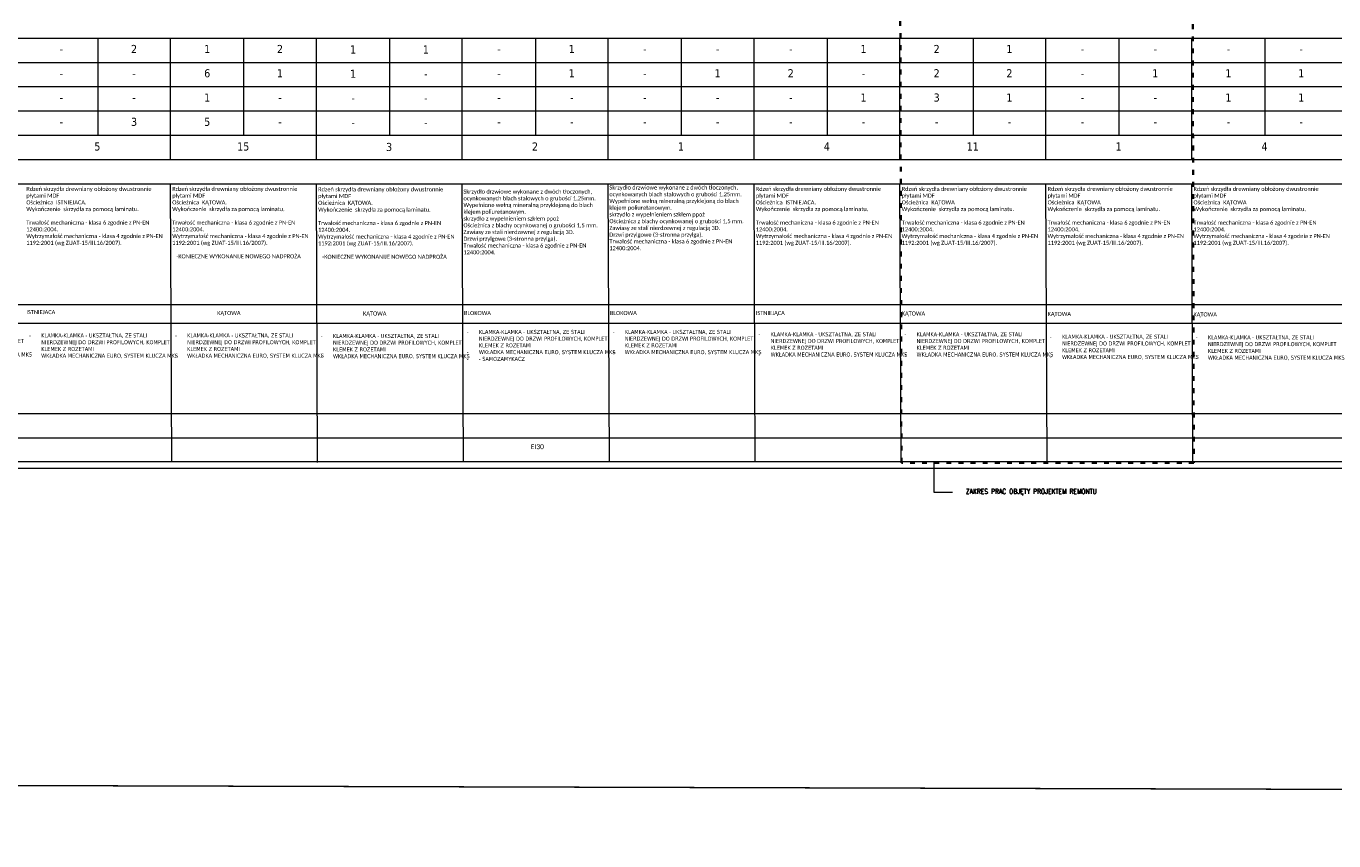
# Model space of a CAD drawing. Header units: millimetres. Extents: x 23192 to 149900, y -396339 to -79279.
# Tile 58 of 136: x 70063 to 73298, y -213391 to -211377. Entities that reach past the tile are written whole.
import ezdxf

# ---------------------------------------------------------------- set-up
doc = ezdxf.new("R2010")
doc.units = ezdxf.units.MM
doc.linetypes.add('ACAD_ISO03W100', pattern=[30, 12, -18])
doc.layers.get('0').update_dxf_attribs({"lineweight": 0})
doc.layers.add('!! ASSA ABLOY', color=2, linetype='Continuous')
doc.layers.add('0_LEGENDA', color=7, linetype='Continuous', lineweight=13)
doc.layers.add('A_wymiarowanie n', color=10, linetype='Continuous', lineweight=9)
doc.styles.add('ARIAL', font='tahoma.ttf')
doc.styles.add('SIMPLEX', font='simplex.shx', dxfattribs={"width": 0.77})
doc.styles.get("Standard").update_dxf_attribs({"font": 'arial.ttf', "height": 25})

msp = doc.modelspace()

# ---------------------------------------------------------------- linework, layer by layer
at = {"layer": '0_LEGENDA', "linetype": 'ByBlock', "ltscale": 5}
for p, q in [((67487.721, -211406.755), (76924.573, -211406.749)), ((70239.922, -211406.755), (70239.922, -211646.755)), ((70419.923, -211706.754), (70419.923, -211406.754)), ((70600.806, -211406.754), (70600.806, -211646.754)), ((70780.803, -211707.909), (70780.803, -211407.909)), ((70961.686, -211407.909), (70961.686, -211647.909)), ((71141.686, -211706.755), (71141.686, -211406.755)), ((71322.57, -211406.755), (71322.57, -211646.755)), ((71502.57, -211706.755), (71502.57, -211406.755)), ((71683.453, -211406.755), (71683.453, -211646.755)), ((71863.453, -211706.755), (71863.454, -211406.755)), ((72044.337, -211406.755), (72044.337, -211646.755)), ((72224.337, -211706.755), (72224.337, -211406.755)), ((72405.221, -211406.755), (72405.221, -211646.755)), ((72585.221, -211706.755), (72585.221, -211406.755)), ((72766.104, -211406.755), (72766.104, -211646.755)), ((72946.104, -211706.755), (72946.104, -211406.755)), ((73126.988, -211406.755), (73126.988, -211646.755)), ((67487.721, -211466.755), (76924.517, -211466.749)), ((67487.721, -211466.755), (76924.517, -211466.753)), ((67487.721, -211526.755), (76924.461, -211526.749)), ((67487.721, -211526.755), (76924.461, -211526.753)), ((67487.721, -211586.755), (76924.405, -211586.749)), ((67487.721, -211646.755), (76924.348, -211646.749)), ((67487.721, -211706.755), (76924.292, -211706.749)), ((67487.721, -211706.755), (76924.292, -211706.749)), ((67487.721, -211706.755), (76924.292, -211706.749)), ((67487.721, -211766.755), (76924.236, -211766.749)), ((70423.067, -212454.652), (70419.923, -211766.754)), ((70783.947, -212455.806), (70780.803, -211767.909)), ((71144.83, -212454.652), (71141.686, -211766.755)), ((71505.714, -212454.652), (71502.57, -211766.755)), ((71866.598, -212454.652), (71863.453, -211766.755)), ((72227.481, -212454.652), (72224.337, -211766.755)), ((72588.365, -212454.652), (72585.221, -211766.755)), ((72949.249, -212454.652), (72946.104, -211766.755)), ((67487.721, -212065.173), (76923.956, -212065.168)), ((67490.865, -212111.217), (76929.483, -212111.594)), ((67490.781, -212334.652), (76929.274, -212334.642)), ((67490.781, -212334.652), (76929.274, -212334.646)), ((67490.781, -212394.652), (76929.218, -212394.642)), ((67490.781, -212394.652), (76929.218, -212394.647))]:
    msp.add_line(p, q, dxfattribs=at)
at = {"layer": '0_LEGENDA'}
for points in [[(76925.743, -210159.522), (67472.722, -210159.421), (67475.781, -212469.617), (76943.365, -212469.693)], [(76929.162, -212454.649), (67490.781, -212454.652), (67487.721, -210174.456), (76925.729, -210174.459)], [(72307.953, -212454.652), (72307.953, -212529.42), (72307.953, -212529.42), (72307.953, -212529.42), (72354.284, -212529.42), (72354.284, -212529.42)]]:
    msp.add_lwpolyline(points, dxfattribs=at)
at = {"layer": '0_LEGENDA', "linetype": 'ACAD_ISO03W100', "lineweight": 35}
msp.add_lwpolyline([(72222.337, -210172.458), (72945.584, -210172.458), (72951.249, -212456.652), (72228.001, -212456.652)], close=True, dxfattribs=at)
at = {"layer": 'A_wymiarowanie n'}
for points in [[(66866.223, -209288.222), (89399.095, -209352.676), (89399.095, -213310.232), (66866.223, -213245.777)], [(66854.903, -213245.745), (89387.775, -213310.199), (89387.775, -217267.755), (66854.903, -217203.3)]]:
    msp.add_lwpolyline(points, close=True, dxfattribs=at)

# ---------------------------------------------------------------- texts
at = {"layer": '!! ASSA ABLOY', "char_height": 10, "attachment_point": 1, "style": 'ARIAL'}
for s, insert, width in [('\\A1;\\P\\pxi-3,l4,t4;-^IKLAMKA-KLAMKA - UKSZTAŁTNA, ZE STALI NIERDZEWNEJ DO DRZWI PROFILOWYCH, KOMPLET KLEMEK Z ROZETAMI\\P-^IWKŁADKA MECHANICZNA EURO, SYSTEM KLUCZA MKS\\P-^I- SAMOZAMYKACZ', (71142.891, -212111.421), 363.92081), ('\\A1;\\P\\pi-30,l40,t40;-^IKLAMKA-KLAMKA - UKSZTAŁTNA, ZE STALI NIERDZEWNEJ DO DRZWI PROFILOWYCH, KOMPLET KLEMEK Z ROZETAMI\\P-^IWKŁADKA MECHANICZNA EURO, SYSTEM KLUCZA MKS', (71503.775, -212111.439), 363.92081), ('\\A1;\\P\\pi-30,l40,t40;-^IKLAMKA-KLAMKA - UKSZTAŁTNA, ZE STALI NIERDZEWNEJ DO DRZWI PROFILOWYCH, KOMPLET KLEMEK Z ROZETAMI\\P-^IWKŁADKA MECHANICZNA EURO, SYSTEM KLUCZA MKS', (69699.368, -212117.288), 362.72533), ('\\A1;\\P\\pi-30,l40,t40;-^IKLAMKA-KLAMKA - UKSZTAŁTNA, ZE STALI NIERDZEWNEJ DO DRZWI PROFILOWYCH, KOMPLET KLEMEK Z ROZETAMI\\P-^IWKŁADKA MECHANICZNA EURO, SYSTEM KLUCZA MKS', (70060.245, -212120.226), 362.72533), ('\\A1;\\P\\pi-30,l40,t40;-^IKLAMKA-KLAMKA - UKSZTAŁTNA, ZE STALI NIERDZEWNEJ DO DRZWI PROFILOWYCH, KOMPLET KLEMEK Z ROZETAMI\\P-^IWKŁADKA MECHANICZNA EURO, SYSTEM KLUCZA MKS', (70421.129, -212120.226), 362.72533), ('\\A1;\\P\\pi-30,l40,t40;-^IKLAMKA-KLAMKA - UKSZTAŁTNA, ZE STALI NIERDZEWNEJ DO DRZWI PROFILOWYCH, KOMPLET KLEMEK Z ROZETAMI\\P-^IWKŁADKA MECHANICZNA EURO, SYSTEM KLUCZA MKS', (70782.009, -212121.38), 362.72533), ('\\A1;\\P\\pi-30,l40,t40;-^IKLAMKA-KLAMKA - UKSZTAŁTNA, ZE STALI NIERDZEWNEJ DO DRZWI PROFILOWYCH, KOMPLET KLEMEK Z ROZETAMI\\P-^IWKŁADKA MECHANICZNA EURO, SYSTEM KLUCZA MKS', (71864.666, -212117.288), 362.72533), ('\\A1;\\P\\pi-30,l40,t40;-^IKLAMKA-KLAMKA - UKSZTAŁTNA, ZE STALI NIERDZEWNEJ DO DRZWI PROFILOWYCH, KOMPLET KLEMEK Z ROZETAMI\\P-^IWKŁADKA MECHANICZNA EURO, SYSTEM KLUCZA MKS', (72225.549, -212117.288), 362.72533), ('\\A1;\\P\\pi-30,l40,t40;-^IKLAMKA-KLAMKA - UKSZTAŁTNA, ZE STALI NIERDZEWNEJ DO DRZWI PROFILOWYCH, KOMPLET KLEMEK Z ROZETAMI\\P-^IWKŁADKA MECHANICZNA EURO, SYSTEM KLUCZA MKS', (72585.298, -212123.36), 362.72533), ('\\A1;\\P\\pi-30,l40,t40;-^IKLAMKA-KLAMKA - UKSZTAŁTNA, ZE STALI NIERDZEWNEJ DO DRZWI PROFILOWYCH, KOMPLET KLEMEK Z ROZETAMI\\P-^IWKŁADKA MECHANICZNA EURO, SYSTEM KLUCZA MKS', (72946.181, -212125.011), 362.44429)]:
    msp.add_mtext(s, dxfattribs=dict(at, insert=insert, width=width))
at = {"attachment_point": 1}
for s, insert, char_height, width in [('{\\fCalibri|b0|i0|c238|p34;Rdzeń skrzydła drewniany obłożony dwustronnie płytami MDF \\POścieżnica  ISTNIEJACA. \\PWykończenie  skrzydła za pomocą laminatu.\\P\\PTrwałość mechaniczna - klasa 6 zgodnie z PN-EN 12400:2004. \\PWytrzymałość mechaniczna - klasa 4 zgodnie z PN-EN 1192:2001 (wg ZUAT-15/III.16/2007).}', (70063.43, -211774.548), 10, 355.64232), ('{\\fCalibri|b0|i0|c238|p34;Rdzeń skrzydła drewniany obłożony dwustronnie płytami MDF \\POścieżnica  KĄTOWA. \\PWykończenie  skrzydła za pomocą laminatu.\\P\\PTrwałość mechaniczna - klasa 6 zgodnie z PN-EN 12400:2004. \\PWytrzymałość mechaniczna - klasa 4 zgodnie z PN-EN 1192:2001 (wg ZUAT-15/III.16/2007).\\P\\P\\pxi-0.49769,l1.49769,t1.49769;-^IKONIECZNE WYKONANIJE NOWEGO NADPROŻA}', (70424.314, -211774.548), 10, 355.64232), ('{\\fCalibri|b0|i0|c238|p34;Rdzeń skrzydła drewniany obłożony dwustronnie płytami MDF \\POścieżnica  ISTNIEJACA. \\PWykończenie  skrzydła za pomocą laminatu.\\P\\PTrwałość mechaniczna - klasa 6 zgodnie z PN-EN 12400:2004. \\PWytrzymałość mechaniczna - klasa 4 zgodnie z PN-EN 1192:2001 (wg ZUAT-15/III.16/2007).  }', (71867.845, -211774.548), 10, 355.64232), ('{\\fCalibri|b0|i0|c238|p34;Rdzeń skrzydła drewniany obłożony dwustronnie płytami MDF \\POścieżnica  KĄTOWA \\PWykończenie  skrzydła za pomocą laminatu.\\P\\PTrwałość mechaniczna - klasa 6 zgodnie z PN-EN 12400:2004. \\PWytrzymałość mechaniczna - klasa 4 zgodnie z PN-EN 1192:2001 (wg ZUAT-15/III.16/2007).  }', (72228.728, -211774.548), 10, 355.64232), ('{\\fCalibri|b0|i0|c238|p34;Rdzeń skrzydła drewniany obłożony dwustronnie płytami MDF \\POścieżnica  KĄTOWA \\PWykończenie  skrzydła za pomocą laminatu.\\P\\PTrwałość mechaniczna - klasa 6 zgodnie z PN-EN 12400:2004. \\PWytrzymałość mechaniczna - klasa 4 zgodnie z PN-EN 1192:2001 (wg ZUAT-15/III.16/2007).  }', (72589.612, -211774.548), 10, 355.64232), ('{\\fCalibri|b0|i0|c238|p34;Rdzeń skrzydła drewniany obłożony dwustronnie płytami MDF \\POścieżnica  KĄTOWA\\PWykończenie  skrzydła za pomocą laminatu.\\P\\PTrwałość mechaniczna - klasa 6 zgodnie z PN-EN 12400:2004. \\PWytrzymałość mechaniczna - klasa 4 zgodnie z PN-EN 1192:2001 (wg ZUAT-15/III.16/2007).  }', (72950.496, -211774.549), 10, 356.34503), ('{\\fCalibri|b0|i0|c238|p34;Rdzeń skrzydła drewniany obłożony dwustronnie płytami MDF \\POścieżnica  KĄTOWA. \\PWykończenie  skrzydła za pomocą laminatu.\\P\\PTrwałość mechaniczna - klasa 6 zgodnie z PN-EN 12400:2004. \\PWytrzymałość mechaniczna - klasa 4 zgodnie z PN-EN 1192:2001 (wg ZUAT-15/III.16/2007).\\P\\P\\pxi-0.49769,l1.49769,t1.49769;-^IKONIECZNE WYKONANIJE NOWEGO NADPROŻA}', (70785.194, -211775.702), 10, 355.64232), ('{\\fCalibri|b0|i0|c238|p34;ISTNIEJACA}', (70063.438, -212079.187), 10, 355.64232), ('{\\fCalibri|b0|i0|c238|p34;KĄTOWA}', (70535.396, -212081.495), 10, 355.64232), ('{\\fCalibri|b0|i0|c238|p34;KĄTOWA}', (70896.276, -212082.649), 10, 355.64232), ('{\\fCalibri|b0|i0|c238|p34;BLOKOWA}', (71146.077, -212081.495), 10, 355.64232), ('{\\fCalibri|b0|i0|c238|p34;BLOKOWA}', (71506.961, -212081.495), 10, 355.64232), ('{\\fCalibri|b0|i0|c238|p34;ISTNIEJĄCA}', (71867.845, -212081.495), 10, 355.64232), ('{\\fCalibri|b0|i0|c238|p34;KĄTOWA}', (72228.725, -212082.649), 10, 355.64232), ('{\\fCalibri|b0|i0|c238|p34;KĄTOWA}', (72589.605, -212083.803), 10, 355.64232), ('{\\fCalibri|b0|i0|c238|p34;KĄTOWA}', (72950.485, -212084.958), 10, 355.64232), ('{\\fCalibri|b0|i0|c238|p34;EI30}', (71310.923, -212410.971), 12, 355.64232)]:
    msp.add_mtext(s, dxfattribs=dict(at, insert=insert, char_height=char_height, width=width))
at = {"color": 1, "char_height": 10, "width": 355.64232, "attachment_point": 1}
for insert in [(71505.601, -211771.125), (71144.685, -211781.195)]:
    msp.add_mtext('{\\fCalibri|b0|i0|c238|p34;\\C256;Skrzydło drzwiowe wykonane z dwóch tłoczonych, ocynkowanych blach stalowych o grubości 1,25mm. \\PWypełnione wełną mineralną przyklejoną do blach klejem poliuretanowym. \\Pskrzydło z wypełnieniem szkłem ppoż\\POścieżnica z blachy ocynkowanej o grubości 1,5 mm. \\PZawiasy ze stali nierdzewnej z regulacją 3D. \\PDrzwi przylgowe (3-stronna przylga).\\PTrwałość mechaniczna - klasa 6 zgodnie z PN-EN 12400:2004. }', dxfattribs=dict(at, insert=insert))
at = {"layer": '0_LEGENDA', "linetype": 'ByBlock', "ltscale": 5, "char_height": 20, "attachment_point": 1, "style": 'ARIAL'}
for s, insert, width in [('\\pxqc;-', (70059.922, -211423.775), 180), ('\\pxqc;2', (70239.922, -211423.775), 180), ('\\pxqc;1', (70420.806, -211423.775), 180), ('\\pxqc;2', (70600.806, -211423.775), 180), ('\\pxqc;1', (70781.686, -211424.929), 180), ('\\pxqc;1', (70961.686, -211424.929), 180), ('\\pxqc;-', (71142.57, -211423.775), 180), ('\\pxqc;1', (71322.569, -211423.775), 180), ('\\pxqc;-', (71503.453, -211423.775), 180), ('\\pxqc;-', (71683.453, -211423.775), 180), ('\\pxqc;-', (71864.337, -211423.776), 180), ('\\pxqc;1', (72044.337, -211423.775), 180), ('\\pxqc;2', (72225.221, -211423.776), 180), ('\\pxqc;1', (72405.22, -211423.775), 180), ('\\pxqc;-', (72586.104, -211423.776), 180), ('\\pxqc;-', (72766.104, -211423.775), 180), ('\\pxqc;-', (72946.988, -211423.776), 180), ('\\pxqc;-', (73126.988, -211423.775), 180), ('\\pxqc;-', (70059.922, -211483.775), 180), ('\\pxqc;-', (70239.922, -211483.775), 180), ('\\pxqc;6', (70420.806, -211483.775), 180), ('\\pxqc;1', (70600.806, -211483.775), 180), ('\\pxqc;1', (70781.686, -211484.929), 180), ('\\pxqc;-', (70961.686, -211484.929), 180), ('\\pxqc;-', (71142.57, -211483.775), 180), ('\\pxqc;1', (71322.57, -211483.775), 180), ('\\pxqc;-', (71503.453, -211483.775), 180), ('\\pxqc;1', (71683.453, -211483.775), 180), ('\\pxqc;2', (71864.337, -211483.776), 180), ('\\pxqc;-', (72044.337, -211483.775), 180), ('\\pxqc;2', (72225.221, -211483.776), 180), ('\\pxqc;2', (72405.221, -211483.775), 180), ('\\pxqc;-', (72586.104, -211483.776), 180), ('\\pxqc;1', (72766.104, -211483.775), 180), ('\\pxqc;1', (72946.988, -211483.776), 180), ('\\pxqc;1', (73126.988, -211483.775), 180), ('\\pxqc;1', (70420.806, -211543.775), 180), ('\\pxqc;1', (72044.337, -211543.775), 180), ('\\pxqc;3', (72225.221, -211543.775), 180), ('\\pxqc;1', (72405.221, -211543.775), 180), ('\\pxqc;1', (72946.988, -211543.775), 180), ('\\pxqc;1', (73126.988, -211543.775), 180), ('\\pxqc;-', (70059.922, -211543.775), 180), ('\\pxqc;-', (70239.922, -211543.775), 180), ('\\pxqc;-', (70600.806, -211543.775), 180), ('\\pxqc;-', (70781.686, -211544.927), 180), ('\\pxqc;-', (70961.686, -211544.929), 180), ('\\pxqc;-', (71142.57, -211543.775), 180), ('\\pxqc;-', (71322.57, -211543.775), 180), ('\\pxqc;-', (71503.453, -211543.775), 180), ('\\pxqc;-', (71683.453, -211543.775), 180), ('\\pxqc;-', (71864.337, -211543.775), 180), ('\\pxqc;-', (72586.104, -211543.775), 180), ('\\pxqc;-', (72766.104, -211543.775), 180), ('\\pxqc;3', (70239.922, -211603.775), 180), ('\\pxqc;5', (70420.806, -211603.775), 180), ('\\pxqc;-', (70059.922, -211603.775), 180), ('\\pxqc;-', (70600.806, -211603.775), 180), ('\\pxqc;-', (70781.686, -211604.927), 180), ('\\pxqc;-', (70961.686, -211604.929), 180), ('\\pxqc;-', (71142.57, -211603.775), 180), ('\\pxqc;-', (71322.57, -211603.775), 180), ('\\pxqc;-', (71503.453, -211603.775), 180), ('\\pxqc;-', (71683.453, -211603.775), 180), ('\\pxqc;-', (71864.337, -211603.775), 180), ('\\pxqc;-', (72044.337, -211603.775), 180), ('\\pxqc;-', (72225.221, -211603.775), 180), ('\\pxqc;-', (72405.221, -211603.775), 180), ('\\pxqc;-', (72586.104, -211603.775), 180), ('\\pxqc;-', (72766.104, -211603.775), 180), ('\\pxqc;-', (72946.988, -211603.775), 180), ('\\pxqc;-', (73126.988, -211603.775), 180), ('\\pxqc;5', (70061.858, -211664.787), 354.4574), ('\\pxqc;15', (70422.742, -211664.787), 354.4574), ('\\pxqc;3', (70783.622, -211665.941), 354.4574), ('\\pxqc;2', (71144.505, -211664.787), 354.4574), ('\\pxqc;1', (71505.389, -211664.787), 354.4574), ('\\pxqc;4', (71866.273, -211664.787), 354.4574), ('\\pxqc;11', (72227.156, -211664.787), 354.4574), ('\\pxqc;1', (72588.04, -211664.787), 354.4574), ('\\pxqc;4', (72948.924, -211664.787), 354.4574)]:
    msp.add_mtext(s, dxfattribs=dict(at, insert=insert, width=width))
at = {"layer": '0_LEGENDA', "insert": (72387.32, -212521.429), "char_height": 12, "attachment_point": 1, "style": 'SIMPLEX'}
msp.add_mtext_dynamic_manual_height_columns('ZAKRES PRAC OBJĘTY PROJEKTEM REMONTU', width=303.68766, gutter_width=20, heights=[0], dxfattribs=at)

doc.saveas('drawing.dxf')
